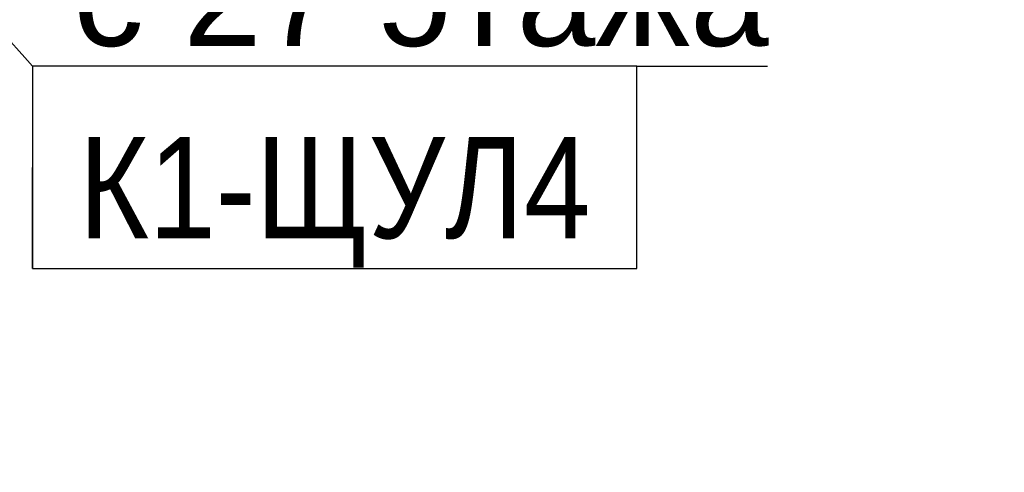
# Model space of a CAD drawing. Header units: millimetres. Extents: x -277772 to 277599, y -59564 to 282085.
# Tile 17 of 192: x -230403 to -227971, y 78832 to 79950. Entities that reach past the tile are written whole.
import ezdxf
from ezdxf import colors
from ezdxf.entities.mleader import LeaderData, LeaderLine
from ezdxf.enums import TextEntityAlignment as Align
from ezdxf.math import Vec2, Vec3

# ---------------------------------------------------------------- set-up
doc = ezdxf.new("R2018")
doc.units = ezdxf.units.MM
doc.set_wipeout_variables(frame=1)
doc.layers.add('КИП_выноска', color=6, linetype='Continuous', lineweight=25)
doc.styles.add('CP.Text', font='arial.ttf')
doc.styles.add('GOST 2.304', font='arial.ttf', dxfattribs={"width": 0.85})

# ---------------------------------------------------------------- blocks, each defined once
blk = doc.blocks.new('*U11')
at = {"color": 0, "linetype": 'Continuous', "lineweight": 30, "ltscale": 75, "width": 0.85, "flags": 104}
blk.add_attdef('ПРИМЕЧАНИЕ_1', text='', height=2.5, dxfattribs=at).set_placement((7.46, 3.611), align=Align.BOTTOM_CENTER)
at = {"color": 0, "lineweight": 30, "width": 0.85, "flags": 104}
blk.add_attdef('ПРИМЕЧАНИЕ_2', text='', height=2.5, dxfattribs=at).set_placement((7.46, -7.53), align=Align.BOTTOM_CENTER)
at = {"color": 0, "lineweight": 30, "style": 'GOST 2.304', "width": 0.85}
for tag, p in [('ИМЯ_КАБЕЛЯ_2', (7.46, -7.5)), ('ИМЯ_КАБЕЛЯ_3', (7.46, -12.5)), ('ИМЯ_КАБЕЛЯ_4', (7.46, -17.5)), ('ИМЯ_КАБЕЛЯ_5', (7.46, -22.5)), ('ИМЯ_КАБЕЛЯ_6', (7.46, -27.5)), ('ИМЯ_КАБЕЛЯ_7', (7.46, -32.5)), ('ИМЯ_КАБЕЛЯ_8', (7.46, -37.5)), ('ИМЯ_КАБЕЛЯ_9', (7.46, -42.5))]:
    blk.add_attdef(tag, text='', height=2.5, dxfattribs=at).set_placement(p, align=Align.BOTTOM_CENTER)
at = {"linetype": 'Continuous'}
blk.add_wipeout([(0, 2.5), (14.919, 2.5), (14.919, -2.5), (0, -2.5)], dxfattribs=at)
at = {"color": 0}
blk.add_line((0, -2.5), (0, 0), dxfattribs=at)
at = {"color": 0, "linetype": 'Continuous'}
blk.add_lwpolyline([(0, -2.5), (14.919, -2.5), (14.919, 2.5), (0, 2.5)], close=True, dxfattribs=at)
at = {"color": 0, "lineweight": 30, "style": 'GOST 2.304', "width": 0.85}
blk.add_attdef('ИМЯ_КАБЕЛЯ_1', text='', height=2.5, dxfattribs=at).set_placement((7.46, -2.5), align=Align.BOTTOM_CENTER)
blk = doc.blocks.new('_None')

msp = doc.modelspace()

# ---------------------------------------------------------------- leaders
at = {"layer": 'КИП_выноска'}
ml = msp.add_multileader_mtext('Standard', dxfattribs=at)
ml.set_content('с 27 этажа', color=256, style='CP.Text')
ml.set_leader_properties(color=256, linetype='ByLayer', lineweight=-1)
ml.set_arrow_properties(name='NONE')
ml.build(insert=Vec2(0, 0))
ml.multileader.update_dxf_attribs({"has_dogleg": 0, "text_left_attachment_type": 6, "text_right_attachment_type": 6, "dogleg_length": 0.5, "arrow_head_size": 300})
ctx = ml.context
ctx.base_point, ctx.char_height, ctx.arrow_head_size, ctx.landing_gap_size, ctx.plane_origin = Vec3(-230370.8, 79835.3), 250, 300, 100, Vec3(-226922.2, 77175.4)
ctx.left_attachment, ctx.right_attachment = 6, 6
notes = []
notes.append((ctx, [(0, (1, 1, 0), (-230371.3, 79835.3), (1, 0), 0.5, [(0, [(-232501.9, 82201.1)], 0, [])])]))
ctx.mtext.insert, ctx.mtext.width, ctx.mtext.flow_direction = Vec3(-230270.8, 80135.3), 2299.325, 5
ctx.mtext.has_bg_fill, ctx.mtext.bg_color, ctx.mtext.bg_scale_factor, ctx.mtext.bg_transparency, ctx.mtext.use_window_bg_color = 1, -1027028792, 1.5, 0, 1
for ctx, leaders in notes:
    for number, flags, end, landing, length, lines in leaders:
        leader = LeaderData()
        leader.index, (leader.has_last_leader_line, leader.has_dogleg_vector, leader.attachment_direction) = number, flags
        leader.last_leader_point, leader.dogleg_vector, leader.dogleg_length = Vec3(end), Vec3(landing), length
        for number, points, colour, breaks in lines:
            line = LeaderLine()
            line.index, line.vertices, line.color, line.breaks = number, Vec3.list(points), colors.encode_raw_color(colour), breaks
            leader.lines.append(line)
        ctx.leaders.append(leader)

# ---------------------------------------------------------------- next in the draw order: block references
ref = msp.add_blockref('*U11', (-230370.8, 79585.3), dxfattribs=dict(at, xscale=100, yscale=100, zscale=100))
lines = msp.add_mtext('\\W0.8500;', dxfattribs={"layer": '0', "color": 0, "linetype": 'Continuous', "lineweight": 30, "ltscale": 75, "insert": (-229624.8, 79946.4), "char_height": 2.5, "attachment_point": 1})
ref.add_attrib('ПРИМЕЧАНИЕ_1', '', (-229624.8, 79946.4), dxfattribs={"flags": 104}).embed_mtext(lines)
ref.add_attrib('ИМЯ_КАБЕЛЯ_1', 'К1-ЩУЛ4', dxfattribs={"layer": '0', "color": 0, "lineweight": 30, "height": 250, "style": 'GOST 2.304', "width": 0.85}).set_placement((-229624.8, 79335.3), align=Align.BOTTOM_CENTER)
lines = msp.add_mtext('\\W0.8500;', dxfattribs={"layer": '0', "color": 0, "lineweight": 30, "insert": (-229624.8, 78832.3), "char_height": 2.5, "attachment_point": 1})
ref.add_attrib('ПРИМЕЧАНИЕ_2', '', (-229624.8, 78832.3), dxfattribs={"flags": 104}).embed_mtext(lines)

doc.saveas('drawing.dxf')
